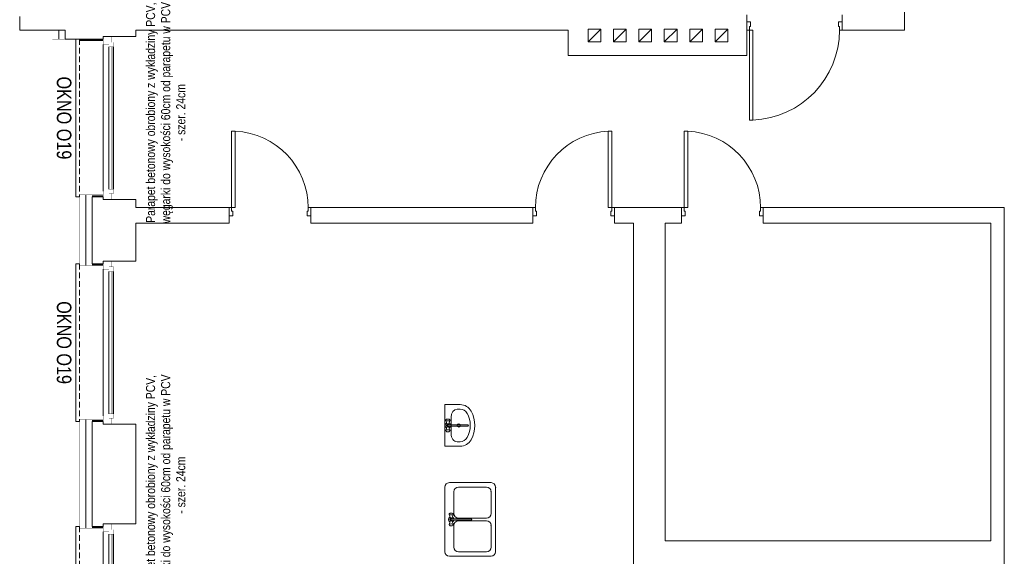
# Model space of a CAD drawing. Header units: millimetres. Extents: x 18880 to 99371, y -5529 to 27899.
# Tile 118 of 161: x 21737 to 22823, y 23796 to 24389. Entities that reach past the tile are written whole.
import ezdxf

# ---------------------------------------------------------------- set-up
doc = ezdxf.new("R2010")
doc.units = ezdxf.units.MM
doc.set_wipeout_variables(frame=1)
doc.linetypes.add('DASHED', pattern=[19.05, 12.7, -6.35])
for name, color, linetype, lineweight in [('AA_IZOLACJA', 251, 'Continuous', 0), ('AA_OPIS', 2, 'Continuous', 0), ('AA_WIDOK', 254, 'Continuous', 0), ('Drzwi ArchiCAD_Nr_Pióra__1', 7, 'Continuous', 13), ('Drzwi ArchiCAD_Nr_Pióra__23', 4, 'Continuous', 20), ('Drzwi ArchiCAD_Nr_Pióra__3', 4, 'Continuous', 18), ('inwentaryzacja_wyposazenie_sanitarne_Nr_pióra__1', 7, 'Continuous', 13), ('K_SCIANY', 90, 'Continuous', 20), ('Konstrukcja - Słupy_Nr_Pióra__1', 7, 'Continuous', 13)]:
    doc.layers.add(name, color=color, linetype=linetype, lineweight=lineweight)
for name, color, linetype in [('Drzwi ArchiCAD', 7, 'Continuous'), ('inwentaryzacja_wyposazenie_sanitarne', 7, 'Continuous'), ('Konstrukcja - Słupy', 7, 'Continuous')]:
    doc.layers.add(name, color=color, linetype=linetype)
doc.styles.add('ARIAL', font='arial.ttf')
doc.styles.add('Arial Narrow', font='txt')
doc.linetypes.add('BATTING', pattern='A,0.0001,-0.1,[134,ltypeshp.shx,S=0.1,R=0,X=-0.1,Y=0],-0.2,[134,ltypeshp.shx,S=0.1,R=180,X=0.1,Y=0],-0.1', length=0.4001)
doc.linetypes.add('STYROPIAN', pattern='A,0.000141,[1,styropian.shx,S=1,R=0,X=0,Y=0],-14.102004', length=14.102145)

# ---------------------------------------------------------------- blocks, each defined once
blk = doc.blocks.new('D1 Drzwi proste 12_7')
at = {"layer": 'Drzwi ArchiCAD_Nr_Pióra__1', "linetype": 'Continuous'}
for p, q in [((-450, 0), (-450, -90)), ((450, 0), (450, -90))]:
    blk.add_line(p, q, dxfattribs=at)
at = {"layer": 'Drzwi ArchiCAD_Nr_Pióra__23', "linetype": 'Continuous'}
for p, q in [((-422, 0), (-450, 0)), ((-450, 0), (-450, -90)), ((-422, -40), (-422, 0)), ((450, 0), (422, 0)), ((422, 0), (422, -40)), ((450, -90), (450, 0)), ((-450, -90), (-410, -90)), ((-410, -40), (-422, -40)), ((-410, -90), (-410, -40)), ((422, -40), (410, -40)), ((410, -40), (410, -90)), ((410, -90), (450, -90))]:
    blk.add_line(p, q, dxfattribs=at)
at = {"layer": 'Drzwi ArchiCAD_Nr_Pióra__3', "linetype": 'Continuous'}
for p, q in [((422, 844), (382, 844)), ((382, 844), (382, 0)), ((422, 0), (422, 844)), ((382, 0), (422, 0))]:
    blk.add_line(p, q, dxfattribs=at)
blk.add_arc((422, 0), 844, 92.7165, 180, dxfattribs=at)
blk = doc.blocks.new('D1 Drzwi proste 12_8')
at = {"layer": 'Drzwi ArchiCAD_Nr_Pióra__1', "linetype": 'Continuous'}
for p, q in [((-450, 0), (-450, -90)), ((450, 0), (450, -90))]:
    blk.add_line(p, q, dxfattribs=at)
at = {"layer": 'Drzwi ArchiCAD_Nr_Pióra__23', "linetype": 'Continuous'}
for p, q in [((-422, 0), (-450, 0)), ((-450, 0), (-450, -90)), ((-422, -40), (-422, 0)), ((450, 0), (422, 0)), ((422, 0), (422, -40)), ((450, -90), (450, 0)), ((-450, -90), (-410, -90)), ((-410, -40), (-422, -40)), ((-410, -90), (-410, -40)), ((422, -40), (410, -40)), ((410, -40), (410, -90)), ((410, -90), (450, -90))]:
    blk.add_line(p, q, dxfattribs=at)
at = {"layer": 'Drzwi ArchiCAD_Nr_Pióra__3', "linetype": 'Continuous'}
for p, q in [((422, 844), (382, 844)), ((382, 844), (382, 0)), ((422, 0), (422, 844)), ((382, 0), (422, 0))]:
    blk.add_line(p, q, dxfattribs=at)
blk.add_arc((422, 0), 844, 92.7165, 180, dxfattribs=at)
blk = doc.blocks.new('D1 Drzwi proste 12_107')
at = {"layer": 'Drzwi ArchiCAD_Nr_Pióra__1', "linetype": 'Continuous'}
for p, q in [((-525, 0), (-525, -90)), ((525, 0), (525, -90))]:
    blk.add_line(p, q, dxfattribs=at)
at = {"layer": 'Drzwi ArchiCAD_Nr_Pióra__23', "linetype": 'Continuous'}
for p, q in [((-497, 0), (-525, 0)), ((-525, 0), (-525, -90)), ((-497, -40), (-497, 0)), ((525, 0), (497, 0)), ((497, 0), (497, -40)), ((525, -90), (525, 0)), ((-525, -90), (-485, -90)), ((-485, -40), (-497, -40)), ((-485, -90), (-485, -40)), ((497, -40), (485, -40)), ((485, -40), (485, -90)), ((485, -90), (525, -90))]:
    blk.add_line(p, q, dxfattribs=at)
at = {"layer": 'Drzwi ArchiCAD_Nr_Pióra__3', "linetype": 'Continuous'}
for p, q in [((497, 994), (457, 994)), ((457, 994), (457, 0)), ((497, 0), (497, 994)), ((457, 0), (497, 0))]:
    blk.add_line(p, q, dxfattribs=at)
blk.add_arc((497, 0), 994, 92.3063, 180, dxfattribs=at)
blk = doc.blocks.new('Słup_249_2', base_point=(193315, -23796))
at = {"layer": 'Konstrukcja - Słupy_Nr_Pióra__1', "linetype": 'Continuous'}
blk.add_line((193245, -23866), (193385, -23726), dxfattribs=at)
at = {"layer": 'Konstrukcja - Słupy_Nr_Pióra__1', "linetype": 'Continuous', "flags": 128}
blk.add_lwpolyline([(193245, -23866), (193385, -23866), (193385, -23726), (193245, -23726)], close=True, dxfattribs=at)
blk = doc.blocks.new('Słup_250_2', base_point=(193035, -23796))
at = {"layer": 'Konstrukcja - Słupy_Nr_Pióra__1', "linetype": 'Continuous'}
blk.add_line((192965, -23866), (193105, -23726), dxfattribs=at)
at = {"layer": 'Konstrukcja - Słupy_Nr_Pióra__1', "linetype": 'Continuous', "flags": 128}
blk.add_lwpolyline([(192965, -23866), (193105, -23866), (193105, -23726), (192965, -23726)], close=True, dxfattribs=at)
blk = doc.blocks.new('Słup_251_2', base_point=(192755, -23796))
at = {"layer": 'Konstrukcja - Słupy_Nr_Pióra__1', "linetype": 'Continuous'}
blk.add_line((192685, -23866), (192825, -23726), dxfattribs=at)
at = {"layer": 'Konstrukcja - Słupy_Nr_Pióra__1', "linetype": 'Continuous', "flags": 128}
blk.add_lwpolyline([(192685, -23866), (192825, -23866), (192825, -23726), (192685, -23726)], close=True, dxfattribs=at)
blk = doc.blocks.new('Słup_252_2', base_point=(192475, -23796))
at = {"layer": 'Konstrukcja - Słupy_Nr_Pióra__1', "linetype": 'Continuous'}
blk.add_line((192405, -23866), (192545, -23726), dxfattribs=at)
at = {"layer": 'Konstrukcja - Słupy_Nr_Pióra__1', "linetype": 'Continuous', "flags": 128}
blk.add_lwpolyline([(192405, -23866), (192545, -23866), (192545, -23726), (192405, -23726)], close=True, dxfattribs=at)
blk = doc.blocks.new('Słup_253_2', base_point=(192195, -23796))
at = {"layer": 'Konstrukcja - Słupy_Nr_Pióra__1', "linetype": 'Continuous'}
blk.add_line((192125, -23866), (192265, -23726), dxfattribs=at)
at = {"layer": 'Konstrukcja - Słupy_Nr_Pióra__1', "linetype": 'Continuous', "flags": 128}
blk.add_lwpolyline([(192125, -23866), (192265, -23866), (192265, -23726), (192125, -23726)], close=True, dxfattribs=at)
blk = doc.blocks.new('Słup_254_2', base_point=(191915, -23796))
at = {"layer": 'Konstrukcja - Słupy_Nr_Pióra__1', "linetype": 'Continuous'}
blk.add_line((191845, -23866), (191985, -23726), dxfattribs=at)
at = {"layer": 'Konstrukcja - Słupy_Nr_Pióra__1', "linetype": 'Continuous', "flags": 128}
blk.add_lwpolyline([(191845, -23866), (191985, -23866), (191985, -23726), (191845, -23726)], close=True, dxfattribs=at)
blk = doc.blocks.new('Zlew tradycyjny 12_2')
at = {"layer": 'inwentaryzacja_wyposazenie_sanitarne_Nr_pióra__1', "linetype": 'Continuous'}
for p, q in [((763, 559), (50, 559)), ((0, 509), (0, 50)), ((341, 459), (100, 459)), ((337, 499), (336, 492)), ((336, 492), (336, 485)), ((336, 485), (337, 479)), ((339, 504), (337, 499)), ((337, 479), (339, 473)), ((341, 508), (339, 504)), ((339, 473), (341, 470)), ((346, 511), (341, 508)), ((346, 466), (341, 470)), ((349, 513), (346, 511)), ((346, 466), (349, 465)), ((352, 511), (349, 513)), ((386, 501), (349, 513)), ((386, 477), (349, 465)), ((349, 465), (352, 466)), ((354, 507), (352, 511)), ((352, 466), (354, 470)), ((356, 501), (354, 507)), ((354, 470), (356, 477)), ((357, 493), (356, 501)), ((356, 477), (357, 485)), ((357, 485), (357, 493)), ((399, 490), (399, 270)), ((414, 270), (414, 490)), ((426, 501), (464, 513)), ((426, 477), (464, 465)), ((457, 501), (456, 493)), ((456, 493), (456, 485)), ((456, 485), (457, 477)), ((459, 507), (457, 501)), ((457, 477), (459, 470)), ((461, 511), (459, 507)), ((459, 470), (461, 466)), ((464, 513), (461, 511)), ((461, 466), (464, 465)), ((467, 511), (464, 513)), ((464, 465), (467, 466)), ((467, 511), (472, 508)), ((467, 466), (472, 470)), ((713, 459), (471, 459)), ((474, 504), (472, 508)), ((472, 470), (474, 473)), ((476, 499), (474, 504)), ((474, 473), (476, 479)), ((476, 492), (476, 499)), ((476, 485), (476, 492)), ((476, 479), (476, 485)), ((813, 50), (813, 509)), ((50, 409), (50, 100)), ((391, 100), (391, 409)), ((421, 409), (421, 100)), ((763, 100), (763, 409)), ((50, 0), (763, 0)), ((100, 50), (341, 50)), ((471, 50), (713, 50))]:
    blk.add_line(p, q, dxfattribs=at)
for centre, radius, start, end in [((50, 509), 50, 90, 180), ((763, 509), 50, 0, 90), ((100, 409), 50, 90, 180), ((341, 409), 50, 0, 90), ((406, 489), 30, 27.9765, 152.0235), ((406, 489), 30, 207.9765, 254.7747), ((406, 489), 16.8, 298.0549, 241.9451), ((406, 489), 8, 10, 170), ((406, 489), 30, 285.2253, 332.0235), ((471, 409), 50, 90, 180), ((713, 409), 50, 0, 90), ((406, 270), 7.88, 180, 0), ((50, 50), 50, 180, 270), ((100, 100), 50, 180, 270), ((341, 100), 50, 270, 0), ((471, 100), 50, 180, 270), ((713, 100), 50, 270, 0), ((763, 50), 50, 270, 0)]:
    blk.add_arc(centre, radius, start, end, dxfattribs=at)
for p in [(50, 0), (100, 50), (471, 50)]:
    blk.add_point(p, dxfattribs=at)
blk = doc.blocks.new('Umywalka 01 12_6')
at = {"layer": 'inwentaryzacja_wyposazenie_sanitarne_Nr_pióra__1', "linetype": 'Continuous'}
for p, q in [((-230, 0), (-230, -168)), ((230, 0), (-230, 0)), ((230, 0), (230, -168)), ((-91, -68), (-91, -68)), ((91, -68), (-91, -68)), ((-69, -23), (-70, -29)), ((-70, -29), (-70, -36)), ((-70, -36), (-69, -43)), ((-68, -17), (-69, -23)), ((-69, -43), (-68, -48)), ((-66, -14), (-68, -17)), ((-68, -48), (-66, -51)), ((-60, -10), (-66, -14)), ((-60, -55), (-66, -51)), ((-58, -9), (-60, -10)), ((-60, -55), (-58, -57)), ((-55, -10), (-58, -9)), ((-20, -21), (-58, -9)), ((-20, -45), (-58, -57)), ((-58, -57), (-55, -55)), ((-52, -14), (-55, -10)), ((-55, -55), (-52, -51)), ((-50, -21), (-52, -14)), ((-52, -51), (-50, -45)), ((-50, -29), (-50, -21)), ((-50, -37), (-50, -29)), ((-50, -45), (-50, -37)), ((-8, -31), (-8, -252)), ((8, -252), (8, -31)), ((20, -21), (58, -9)), ((20, -45), (58, -57)), ((52, -14), (50, -21)), ((50, -21), (50, -29)), ((50, -29), (50, -37)), ((50, -37), (50, -45)), ((50, -45), (52, -51)), ((55, -10), (52, -14)), ((52, -51), (55, -55)), ((58, -9), (55, -10)), ((55, -55), (58, -57)), ((60, -10), (58, -9)), ((58, -57), (60, -55)), ((60, -10), (66, -14)), ((60, -55), (66, -51)), ((68, -17), (66, -14)), ((66, -51), (68, -48)), ((69, -23), (68, -17)), ((68, -48), (69, -43)), ((70, -29), (69, -23)), ((69, -43), (70, -36)), ((70, -36), (70, -29)), ((-180, -134), (-180, -168)), ((180, -134), (180, -168))]:
    blk.add_line(p, q, dxfattribs=at)
blk.add_circle((0, -152), 17.5, dxfattribs=at)
for centre, radius, start, end in [((0, -33), 30, 27.9765, 152.0235), ((0, -33), 30, 207.9765, 254.7747), ((0, -33), 16.8, 298.0549, 241.9451), ((0, -33), 8, 10, 170), ((0, -33), 30, 285.2253, 332.0235), ((-91, -168), 139, 180, 241.5254), ((-91, -168), 88.9, 180, 241.5254), ((91, -168), 88.9, 298.4746, 0), ((91, -168), 139, 298.4746, 0), ((0, 0), 330, 241.5254, 298.4746), ((0, 0), 280, 241.5254, 298.4746), ((0, -252), 7.88, 180, 0)]:
    blk.add_arc(centre, radius, start, end, dxfattribs=at)
for centre, major_axis, start_param, end_param in [((-91, -134), (88.9, 0), 1.570796, 3.141593), ((91, -134), (-88.9, 0), 3.141593, 4.712389)]:
    blk.add_ellipse(centre, major_axis=major_axis, ratio=0.750558, start_param=start_param, end_param=end_param, dxfattribs=at)
blk = doc.blocks.new('okno ff')
at = {"layer": 'AA_IZOLACJA', "linetype": 'STYROPIAN', "ltscale": 0.2}
for points in [[(4, -12), (4, 0)], [(176, -12), (176, 0)]]:
    blk.add_lwpolyline(points, dxfattribs=at)
at = {"layer": 'AA_WIDOK', "color": 4, "const_width": 0.3}
for points in [[(0, 0), (0, 9)], [(180, 9), (180, 0)]]:
    blk.add_lwpolyline(points, dxfattribs=at)
at = {"layer": 'AA_WIDOK', "const_width": 0.3}
for points in [[(5, -26), (5, 0)], [(175, -26), (175, 0)]]:
    blk.add_lwpolyline(points, dxfattribs=at)
at = {"layer": 'AA_WIDOK', "linetype": 'DASHED', "ltscale": 0.5}
blk.add_lwpolyline([(3, -26), (177, -26)], dxfattribs=at)
at = {"layer": 'AA_WIDOK', "color": 4}
blk.add_lwpolyline([(3, -26), (3, -30), (177, -30), (177, -26)], dxfattribs=at)
at = {"color": 4}
blk.add_wipeout([(168.5, 11.5), (168.5, 6.5), (171, 6.5), (171, 0), (9, 0), (9, 6.5), (11.5, 6.5), (11.5, 11.5)], dxfattribs=at).dxf.layer = 'AA_WIDOK'
at = {"layer": 'AA_WIDOK', "color": 4, "const_width": 0.3}
for points in [[(6.5, 11.5), (11.5, 11.5)], [(6.5, 6.5), (6.5, 11.5)], [(11.5, 11.5), (11.5, 6.5)], [(168.5, 6.5), (168.5, 11.5)], [(168.5, 11.5), (173.5, 11.5)], [(173.5, 11.5), (173.5, 6.5)], [(0, 9), (6.5, 9)], [(9, 0), (0, 0)], [(6.5, 9), (6.5, 6.5)], [(6.5, 6.5), (9, 6.5)], [(11.5, 6.5), (6.5, 6.5)], [(9, 6.5), (9, 0)], [(11.5, 10), (168.5, 10)], [(11.5, 9), (168.5, 9)], [(11.5, 8), (168.5, 8)], [(173.5, 6.5), (168.5, 6.5)], [(171, 0), (171, 6.5)], [(171, 6.5), (173.5, 6.5)], [(180, 0), (171, 0)], [(173.5, 6.5), (173.5, 9)], [(173.5, 9), (180, 9)]]:
    blk.add_lwpolyline(points, dxfattribs=at)
at = {"layer": 'AA_WIDOK', "color": 4}
for points in [[(11.5, 11.5), (168.5, 11.5)], [(11.5, 11.5), (168.5, 11.5)], [(171, 0), (9, 0)], [(11.5, 6.5), (168.5, 6.5)]]:
    blk.add_lwpolyline(points, dxfattribs=at)

msp = doc.modelspace()

# ---------------------------------------------------------------- linework, layer by layer
at = {"layer": 'AA_IZOLACJA', "linetype": 'BATTING', "ltscale": 16}
for points in [[(21780.01574, 24367.37583), (21780.01574, 24377.37583)], [(21810.01574, 24195.37583), (21810.01574, 24117.37583)], [(21810.01574, 23947.37583), (21810.01574, 23827.37583)]]:
    msp.add_lwpolyline(points, dxfattribs=at)
at = {"layer": 'AA_IZOLACJA', "linetype": 'STYROPIAN', "ltscale": 0.2}
for points in [[(21803.01574, 24366.37583), (21829.01574, 24366.37583)], [(21817.01574, 24194.37583), (21829.01574, 24194.37583)]]:
    msp.add_lwpolyline(points, dxfattribs=at)
at = {"layer": 'AA_WIDOK', "const_width": 0.3}
for points in [[(21787.01574, 24367.37583), (21773.01574, 24367.37583), (21773.01574, 24377.37583)], [(21803.01574, 24367.37583), (21803.01574, 24365.37583)], [(21803.01574, 24365.37583), (21829.01574, 24365.37583)], [(21803.01574, 24195.37583), (21803.01574, 24117.37583)], [(21803.01574, 24195.37583), (21829.01574, 24195.37583)], [(21803.01574, 23947.37583), (21803.01574, 23827.37583)]]:
    msp.add_lwpolyline(points, dxfattribs=at)
at = {"layer": 'AA_WIDOK', "color": 4, "const_width": 0.3}
for points in [[(21829.01574, 24370.37583), (21838.01574, 24370.37583)], [(21838.01574, 24190.37583), (21829.01574, 24190.37583)]]:
    msp.add_lwpolyline(points, dxfattribs=at)
at = {"layer": 'AA_WIDOK', "color": 4}
msp.add_lwpolyline([(21803.01574, 24367.37583), (21799.01574, 24367.37583), (21799.01574, 24193.37583), (21803.01574, 24193.37583)], dxfattribs=at)
at = {"layer": 'AA_WIDOK', "linetype": 'DASHED', "ltscale": 0.5}
msp.add_lwpolyline([(21803.01574, 24367.37583), (21803.01574, 24193.37583)], dxfattribs=at)
at = {"layer": 'K_SCIANY'}
for points in [[(22713.01574, 24377.37583), (22713.01574, 24801.37583)], [(21737.01574, 24392.37583), (21737.01574, 24377.37583), (21787.01574, 24377.37583), (21787.01574, 24367.37583), (21817.01574, 24367.37583), (21829.01574, 24367.37583), (21829.01574, 24370.37583), (21838.01574, 24370.37583), (21865.01574, 24370.37583), (21865.01574, 24377.37583), (22342.01574, 24377.37583), (22342.01574, 24349.37583), (22539.01574, 24349.37583), (22539.01574, 24377.37583), (22539.01574, 24386.37583), (22539.01574, 24394.37583)], [(22644.01574, 24386.37583), (22644.01574, 24394.37583)], [(22644.01574, 24377.37583), (22644.01574, 24386.37583)], [(22644.01574, 24377.37583), (22713.01574, 24377.37583)], [(22058.01574, 24181.37583), (22058.01574, 24172.37583)], [(22303.01574, 24181.37583), (22058.01574, 24181.37583)], [(22303.01574, 24181.37583), (22303.01574, 24172.37583)], [(22393.01574, 24181.37583), (22393.01574, 24172.37583)], [(22467.01574, 24181.37583), (22393.01574, 24181.37583)], [(22467.01574, 24181.37583), (22467.01574, 24172.37583)], [(22557.01574, 24181.37583), (22557.01574, 24172.37583)], [(22823.01574, 24181.37583), (22557.01574, 24181.37583)], [(22823.01574, 23785.37583), (22823.01574, 24181.37583)], [(22058.01574, 24172.37583), (22058.01574, 24164.37583)], [(22058.01574, 24164.37583), (22193.01574, 24164.37583)], [(22199.01574, 24164.37583), (22193.01574, 24164.37583)], [(22206.01574, 24164.37583), (22199.01574, 24164.37583)], [(22206.01574, 24164.37583), (22303.01574, 24164.37583)], [(22303.01574, 24172.37583), (22303.01574, 24164.37583)], [(22393.01574, 24172.37583), (22393.01574, 24164.37583)], [(22393.01574, 24164.37583), (22414.01574, 24164.37583)], [(22414.01574, 24164.37583), (22414.01574, 23588.37583)], [(22449.01574, 24164.37583), (22467.01574, 24164.37583)], [(22449.01574, 23813.37583), (22449.01574, 24164.37583)], [(22467.01574, 24172.37583), (22467.01574, 24164.37583)], [(22557.01574, 24172.37583), (22557.01574, 24164.37583)], [(22557.01574, 24164.37583), (22808.01574, 24164.37583)], [(22808.01574, 24164.37583), (22808.01574, 23813.37583)], [(22808.01574, 23813.37583), (22449.01574, 23813.37583)]]:
    msp.add_lwpolyline(points, dxfattribs=at)
for points in [[(21968.01574, 24164.37583), (21968.01574, 24172.37583), (21968.01574, 24181.37583), (21865.01574, 24181.37583), (21865.01574, 24190.37583), (21838.01574, 24190.37583), (21829.01574, 24190.37583), (21829.01574, 24193.37583), (21817.01574, 24193.37583), (21817.01574, 24119.37583), (21829.01574, 24119.37583), (21829.01574, 24122.37583), (21838.01574, 24122.37583), (21865.01574, 24122.37583), (21865.01574, 24164.37583)], [(21865.01574, 23942.37583), (21838.01574, 23942.37583), (21829.01574, 23942.37583), (21829.01574, 23945.37583), (21817.01574, 23945.37583), (21817.01574, 23829.37583), (21829.01574, 23829.37583), (21829.01574, 23832.37583), (21838.01574, 23832.37583), (21865.01574, 23832.37583)]]:
    msp.add_lwpolyline(points, close=True, dxfattribs=at)

# ---------------------------------------------------------------- block references
at = {"layer": 'Drzwi ArchiCAD', "linetype": 'Continuous', "xscale": 0.1, "yscale": 0.1, "zscale": 0.1, "rotation": 180}
msp.add_blockref('D1 Drzwi proste 12_107', (22591.51574, 24377.37583), dxfattribs=at)
at = {"layer": 'Drzwi ArchiCAD', "linetype": 'Continuous', "yscale": 0.1, "zscale": 0.1}
for name, p, xscale in [('D1 Drzwi proste 12_7', (22013.01574, 24181.37583), -0.1), ('D1 Drzwi proste 12_8', (22348.01574, 24181.37583), 0.1), ('D1 Drzwi proste 12_7', (22512.01574, 24181.37583), -0.1)]:
    msp.add_blockref(name, p, dxfattribs=dict(at, xscale=xscale))
at = {"layer": 'inwentaryzacja_wyposazenie_sanitarne', "linetype": 'Continuous', "yscale": 0.1, "zscale": 0.1, "rotation": 90}
for name, p, xscale in [('Umywalka 01 12_6', (22206.01574, 23940.9413), 0.1), ('Zlew tradycyjny 12_2', (22261.89574, 23877.76692), -0.1)]:
    msp.add_blockref(name, p, dxfattribs=dict(at, xscale=xscale))
at = {"layer": 'Konstrukcja - Słupy', "xscale": 0.1, "yscale": 0.1, "zscale": 0.1}
for name, p in [('Słup_254_2', (22371.01574, 24371.37583)), ('Słup_253_2', (22399.01574, 24371.37583)), ('Słup_252_2', (22427.01574, 24371.37583)), ('Słup_251_2', (22455.01574, 24371.37583)), ('Słup_250_2', (22483.01574, 24371.37583)), ('Słup_249_2', (22511.01574, 24371.37583))]:
    msp.add_blockref(name, p, dxfattribs=at)

# ---------------------------------------------------------------- texts
at = {"layer": 'AA_OPIS'}
for s, insert, char_height, width, attachment_point, rotation, style in [('\\pxqc;{\\fArial Narrow|b0|i0|c238|p34;\\C9;\\c13081809;Parapet betonowy obrobiony z wykładziny PCV,\\Pwęgarki do wysokości 60cm od parapetu w PCV\\P- szer. 24cm}', (21876.33552, 24136.21856), 10, 299.9998938, 1, 90, 'Arial Narrow'), ('{\\W0.8;OKNO O19}', (21794.01574, 24280.37583), 16, 300, 2, 270, 'ARIAL'), ('\\pxqc;{\\fArial Narrow|b0|i0|c238|p34;\\C9;\\c13081809;Parapet betonowy obrobiony z wykładziny PCV,\\Pwęgarki do wysokości 60cm od parapetu w PCV\\P- szer. 24cm}', (21876.33552, 23725.0056), 10, 299.9998938, 1, 90, 'Arial Narrow')]:
    msp.add_mtext(s, dxfattribs=dict(at, insert=insert, char_height=char_height, width=width, attachment_point=attachment_point, rotation=rotation, style=style))

# ---------------------------------------------------------------- next in the draw order: block references
at = {"rotation": 270}
for p in [(21829.01574, 24122.37583), (21829.01574, 23832.37583)]:
    msp.add_blockref('okno ff', p, dxfattribs=at)

# ---------------------------------------------------------------- next in the draw order: wipeouts: each hides what was drawn before it
at = {"color": 4}
msp.add_wipeout([(21840.51574, 24201.87583), (21835.51574, 24201.87583), (21835.51574, 24199.37583), (21829.01574, 24199.37583), (21829.01574, 24361.37583), (21835.51574, 24361.37583), (21835.51574, 24358.87583), (21840.51574, 24358.87583)], dxfattribs=at).dxf.layer = 'AA_WIDOK'

# ---------------------------------------------------------------- next in the draw order: linework, layer by layer
at = {"layer": 'AA_WIDOK', "color": 4, "const_width": 0.3}
for points in [[(21829.01574, 24361.37583), (21829.01574, 24370.37583)], [(21838.01574, 24370.37583), (21838.01574, 24363.87583)], [(21835.51574, 24361.37583), (21829.01574, 24361.37583)], [(21838.01574, 24363.87583), (21835.51574, 24363.87583)], [(21835.51574, 24363.87583), (21835.51574, 24361.37583)], [(21835.51574, 24358.87583), (21835.51574, 24363.87583)], [(21835.51574, 24363.87583), (21840.51574, 24363.87583)], [(21840.51574, 24358.87583), (21835.51574, 24358.87583)], [(21837.01574, 24358.87583), (21837.01574, 24201.87583)], [(21838.01574, 24358.87583), (21838.01574, 24201.87583)], [(21839.01574, 24358.87583), (21839.01574, 24201.87583)], [(21840.51574, 24363.87583), (21840.51574, 24358.87583)], [(21829.01574, 24190.37583), (21829.01574, 24199.37583)], [(21829.01574, 24199.37583), (21835.51574, 24199.37583)], [(21835.51574, 24196.87583), (21835.51574, 24201.87583)], [(21835.51574, 24201.87583), (21840.51574, 24201.87583)], [(21835.51574, 24199.37583), (21835.51574, 24196.87583)], [(21835.51574, 24196.87583), (21838.01574, 24196.87583)], [(21840.51574, 24196.87583), (21835.51574, 24196.87583)], [(21838.01574, 24196.87583), (21838.01574, 24190.37583)], [(21840.51574, 24201.87583), (21840.51574, 24196.87583)]]:
    msp.add_lwpolyline(points, dxfattribs=at)
at = {"layer": 'AA_WIDOK', "color": 4}
for points in [[(21829.01574, 24199.37583), (21829.01574, 24361.37583)], [(21835.51574, 24358.87583), (21835.51574, 24201.87583)], [(21840.51574, 24358.87583), (21840.51574, 24201.87583)], [(21840.51574, 24358.87583), (21840.51574, 24201.87583)]]:
    msp.add_lwpolyline(points, dxfattribs=at)

# ---------------------------------------------------------------- next in the draw order: texts
at = {"layer": 'AA_OPIS', "insert": (21794.01574, 24032.37583), "char_height": 16, "width": 300, "attachment_point": 2, "rotation": 270, "style": 'ARIAL'}
msp.add_mtext('{\\W0.8;OKNO O19}', dxfattribs=at)

doc.saveas('drawing.dxf')
